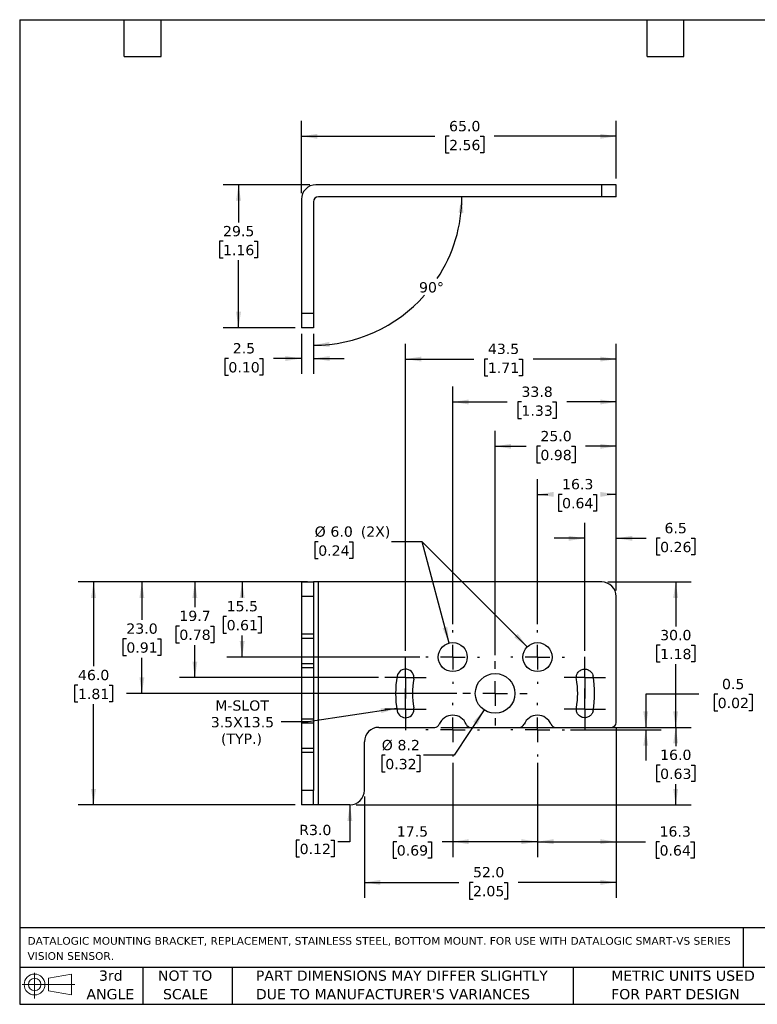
# Model space of a CAD drawing. Header units: millimetres. Extents: x 6 to 273, y 6 to 210.
# Tile 1 of 2: x 6 to 159, y 6 to 210. Entities that reach past the tile are written whole.
import ezdxf

# ---------------------------------------------------------------- set-up
doc = ezdxf.new("R2010")
doc.units = ezdxf.units.MM
doc.linetypes.add('SLD-Center', pattern=[19.05, 15.24, -1.27, 1.27, -1.27])
doc.linetypes.add('SLD-Solid', pattern=[0])
doc.layers.add('CENTER', color=40, linetype='SLD-Center')
doc.layers.add('DIMENSIONS', color=140, linetype='SLD-Solid', lineweight=25)
doc.layers.add('TEXT', color=140, linetype='SLD-Solid', lineweight=25)
doc.styles.add('SLDTEXTSTYLE0', font='VERDANA.TTF')
doc.dimstyles.new('SLDDIMSTYLE0', dxfattribs={"dimtxt": 2.158008, "dimasz": 3.302, "dimexe": 0, "dimexo": 0.0625, "dimgap": 0.539502, "dimtad": 0, "dimtih": 1, "dimtoh": 1, "dimrnd": 1e-09, "dimzin": 4, "dimdsep": 46, "dimtxsty": 'SLDTEXTSTYLE0', "dimsah": 1, "dimcen": 0.09, "dimadec": 0, "dimazin": 1, "dimtfac": 1, "dimtofl": 0, "dimtmove": 0, "dimatfit": 3, "dimfxl": 0, "dimfrac": 2, "dimtolj": 1, "dimtzin": 12, "dimarcsym": 0})
doc.dimstyles.new('SLDDIMSTYLE1', dxfattribs={"dimtxt": 2.158008, "dimasz": 3.302, "dimexe": 0, "dimexo": 0.0625, "dimgap": 0.539502, "dimtad": 0, "dimtih": 1, "dimtoh": 1, "dimrnd": 1e-09, "dimdsep": 46, "dimtxsty": 'SLDTEXTSTYLE0', "dimsah": 1, "dimcen": 0.09, "dimadec": 0, "dimazin": 2, "dimtfac": 1, "dimtmove": 0, "dimatfit": 0, "dimfxl": 0, "dimfrac": 2, "dimtolj": 1, "dimtzin": 12, "dimarcsym": 0})
doc.dimstyles.new('SLDDIMSTYLE2', dxfattribs={"dimtxt": 2.158008, "dimasz": 3.302, "dimexe": 0, "dimexo": 0.0625, "dimgap": 0.539502, "dimtad": 0, "dimtih": 1, "dimtoh": 1, "dimrnd": 1e-09, "dimzin": 4, "dimdsep": 46, "dimtxsty": 'SLDTEXTSTYLE0', "dimsah": 1, "dimcen": 0, "dimadec": 0, "dimazin": 1, "dimtfac": 1, "dimtofl": 0, "dimtmove": 0, "dimatfit": 3, "dimfxl": 0, "dimfrac": 2, "dimtolj": 1, "dimtzin": 12, "dimarcsym": 0})
doc.dimstyles.new('SLDDIMSTYLE3', dxfattribs={"dimtxt": 2.158008, "dimasz": 3.302, "dimexe": 0, "dimexo": 0.0625, "dimgap": 0.539502, "dimtad": 0, "dimtih": 1, "dimtoh": 1, "dimrnd": 1e-09, "dimzin": 4, "dimdsep": 46, "dimtxsty": 'SLDTEXTSTYLE0', "dimsah": 1, "dimcen": 0, "dimadec": 0, "dimazin": 1, "dimtfac": 1, "dimtofl": 0, "dimtmove": 0, "dimatfit": 3, "dimfxl": 0, "dimfrac": 2, "dimtolj": 1, "dimtzin": 12, "dimarcsym": 0})
doc.dimstyles.new('SLDDIMSTYLE4', dxfattribs={"dimtxt": 2.158008, "dimasz": 3.302, "dimexe": 0, "dimexo": 0.0625, "dimgap": 0.539502, "dimtad": 0, "dimtih": 1, "dimtoh": 1, "dimrnd": 1e-09, "dimzin": 12, "dimdsep": 46, "dimtxsty": 'SLDTEXTSTYLE0', "dimsah": 1, "dimcen": 0.09, "dimadec": 0, "dimazin": 3, "dimtfac": 1, "dimtofl": 0, "dimtmove": 0, "dimatfit": 3, "dimfxl": 0, "dimfrac": 2, "dimtolj": 1, "dimtzin": 12, "dimarcsym": 0})
doc.dimstyles.new('SLDDIMSTYLE5', dxfattribs={"dimtxt": 2.158008, "dimasz": 3.302, "dimexe": 0, "dimexo": 0.0625, "dimgap": 0.539502, "dimtad": 0, "dimtih": 1, "dimtoh": 1, "dimrnd": 1e-09, "dimzin": 12, "dimdsep": 46, "dimtxsty": 'SLDTEXTSTYLE0', "dimsah": 1, "dimcen": 0.09, "dimadec": 0, "dimazin": 3, "dimtfac": 1, "dimtmove": 0, "dimatfit": 0, "dimfxl": 0, "dimfrac": 2, "dimtolj": 1, "dimtzin": 12, "dimarcsym": 0})
doc.dimstyles.new('SLDDIMSTYLE6', dxfattribs={"dimtxt": 2.158008, "dimasz": 3.302, "dimexe": 0, "dimexo": 0.0625, "dimgap": 0.539502, "dimtad": 0, "dimtih": 1, "dimtoh": 1, "dimrnd": 1e-09, "dimzin": 12, "dimdsep": 46, "dimtxsty": 'SLDTEXTSTYLE0', "dimsah": 1, "dimcen": 0, "dimadec": 0, "dimazin": 3, "dimtfac": 1, "dimtofl": 0, "dimtmove": 0, "dimatfit": 3, "dimfxl": 0, "dimfrac": 2, "dimtolj": 1, "dimtzin": 12, "dimarcsym": 0})
doc.dimstyles.new('SLDDIMSTYLE7', dxfattribs={"dimtxt": 2.158008, "dimasz": 3.302, "dimexe": 0, "dimexo": 0.0625, "dimgap": 0.539502, "dimtad": 0, "dimtih": 1, "dimtoh": 1, "dimrnd": 1e-09, "dimzin": 12, "dimdsep": 46, "dimtxsty": 'SLDTEXTSTYLE0', "dimsah": 1, "dimcen": 0, "dimadec": 0, "dimazin": 3, "dimtfac": 1, "dimtofl": 0, "dimtmove": 0, "dimatfit": 3, "dimfxl": 0, "dimfrac": 2, "dimtolj": 1, "dimtzin": 12, "dimarcsym": 0})
doc.dimstyles.new('SLDDIMSTYLE9', dxfattribs={"dimtxt": 2.158008, "dimasz": 3.302, "dimexe": 0, "dimexo": 0.0625, "dimgap": 0.539502, "dimtad": 0, "dimtih": 1, "dimtoh": 1, "dimdec": 4, "dimzin": 12, "dimdsep": 46, "dimtxsty": 'SLDTEXTSTYLE0', "dimsah": 1, "dimcen": 0.09, "dimadec": 0, "dimazin": 3, "dimtfac": 1, "dimtdec": 0, "dimtofl": 0, "dimtmove": 0, "dimatfit": 3, "dimfxl": 0, "dimfrac": 2, "dimtolj": 1, "dimtzin": 12, "dimarcsym": 0})

# ---------------------------------------------------------------- blocks, each defined once
blk = doc.blocks.new('Block11')
at = {"color": 7, "linetype": 'SLD-Solid', "lineweight": 18}
for p, q in [((2.59, 5.31), (2.59, 0)), ((5.48, 4.17), (10.18, 5.03)), ((5.48, 1.6), (5.48, 4.17)), ((10.18, 5.03), (10.18, 0.73)), ((0, 2.88), (10.87, 2.88)), ((5.48, 1.6), (10.18, 0.73))]:
    blk.add_line(p, q, dxfattribs=at)
for radius in [2.15, 1.29]:
    blk.add_circle((2.59, 2.88), radius, dxfattribs=at)
blk = doc.blocks.new('Block12')
at = {"color": 7, "linetype": 'Continuous'}
blk.add_blockref('Block11', (0, 0), dxfattribs=at)
blk = doc.blocks.new('SW_NOTE_0')
at = {"layer": 'TEXT', "color": 0, "char_height": 1.5875, "attachment_point": 1, "style": 'SLDTEXTSTYLE0'}
for s, insert in [('DATALOGIC MOUNTING BRACKET, REPLACEMENT, STAINLESS STEEL, BOTTOM MOUNT. FOR USE WITH DATALOGIC SMART-VS SERIES ', (0, 2.02)), ('VISION SENSOR.', (0, -1.1))]:
    blk.add_mtext(s, dxfattribs=dict(at, insert=insert))
blk = doc.blocks.new('SW_NOTE_0_3')
at = {"layer": 'TEXT', "color": 0, "char_height": 2.1167, "attachment_point": 1, "style": 'SLDTEXTSTYLE0'}
for s, insert in [('PART DIMENSIONS MAY DIFFER SLIGHTLY ', (0, 2.69)), ("DUE TO MANUFACTURER'S VARIANCES", (0, -1.13))]:
    blk.add_mtext(s, dxfattribs=dict(at, insert=insert))
blk = doc.blocks.new('SW_NOTE_0_4')
at = {"layer": 'TEXT', "color": 0, "char_height": 2.117, "attachment_point": 2, "style": 'SLDTEXTSTYLE0'}
for s, insert in [('NOT TO', (5.26, 2.69)), ('SCALE', (5.35, -1.13))]:
    blk.add_mtext(s, dxfattribs=dict(at, insert=insert))
blk = doc.blocks.new('SW_NOTE_0_5')
at = {"layer": 'TEXT', "color": 0, "char_height": 2.117, "attachment_point": 2, "style": 'SLDTEXTSTYLE0'}
for s, insert in [('3rd', (2.32, 2.69)), ('ANGLE', (2.22, -1.13))]:
    blk.add_mtext(s, dxfattribs=dict(at, insert=insert))
blk = doc.blocks.new('SW_NOTE_0_6')
at = {"layer": 'TEXT', "color": 0, "char_height": 2.1167, "attachment_point": 1, "style": 'SLDTEXTSTYLE0'}
for s, insert in [('METRIC UNITS USED ', (0, 2.69)), ('FOR PART DESIGN', (0, -1.13))]:
    blk.add_mtext(s, dxfattribs=dict(at, insert=insert))
blk = doc.blocks.new('_D')
at = {"layer": 'DIMENSIONS'}
for p, q in [((63.26, 93.51), (18.42, 93.51)), ((21.6, 93.51), (21.6, 76.11)), ((18.39, 72.2), (17.67, 72.2)), ((17.67, 72.2), (17.67, 68.77)), ((24.81, 72.2), (25.53, 72.2)), ((25.53, 72.2), (25.53, 68.77)), ((17.67, 68.77), (18.39, 68.77)), ((21.6, 47.51), (21.6, 68.29)), ((25.53, 68.77), (24.81, 68.77)), ((63.26, 47.51), (18.42, 47.51))]:
    blk.add_line(p, q, dxfattribs=at)
for points in [[(21.6, 93.51), (21.09, 90.21), (22.11, 90.21)], [(21.6, 47.51), (22.11, 50.81), (21.09, 50.81)]]:
    blk.add_solid(points, dxfattribs=at)
at = {"layer": 'DIMENSIONS', "char_height": 2.117, "attachment_point": 1, "style": 'SLDTEXTSTYLE0'}
for s, insert in [('46.0', (18.39, 75.37)), ('1.81', (18.39, 71.46))]:
    blk.add_mtext(s, dxfattribs=dict(at, insert=insert))
blk = doc.blocks.new('_D_1')
at = {"layer": 'DIMENSIONS'}
for p, q in [((93.34, 63.51), (144.99, 63.51)), ((141.81, 63.51), (141.81, 59.64)), ((138.6, 55.73), (137.88, 55.73)), ((137.88, 55.73), (137.88, 52.3)), ((145.02, 55.73), (145.74, 55.73)), ((145.74, 55.73), (145.74, 52.3)), ((137.88, 52.3), (138.6, 52.3)), ((141.81, 47.51), (141.81, 51.81)), ((145.74, 52.3), (145.02, 52.3)), ((75.8, 47.51), (144.99, 47.51))]:
    blk.add_line(p, q, dxfattribs=at)
for points in [[(141.81, 63.51), (141.3, 60.21), (142.32, 60.21)], [(141.81, 47.51), (142.32, 50.81), (141.3, 50.81)]]:
    blk.add_solid(points, dxfattribs=at)
at = {"layer": 'DIMENSIONS', "char_height": 2.117, "attachment_point": 1, "style": 'SLDTEXTSTYLE0'}
for s, insert in [('16.0', (138.6, 58.9)), ('0.63', (138.6, 54.98))]:
    blk.add_mtext(s, dxfattribs=dict(at, insert=insert))
blk = doc.blocks.new('_D_2')
at = {"layer": 'DIMENSIONS'}
for p, q in [((146.59, 70.34), (135.63, 70.34)), ((135.63, 70.34), (135.63, 63.51)), ((150.48, 70.34), (149.75, 70.34)), ((149.75, 70.34), (149.75, 66.91)), ((156.89, 70.34), (157.61, 70.34)), ((157.61, 70.34), (157.61, 66.91)), ((149.75, 66.91), (150.48, 66.91)), ((157.61, 66.91), (156.89, 66.91)), ((118.25, 63.51), (138.81, 63.51)), ((120.09, 63.01), (138.81, 63.01)), ((135.63, 63.01), (135.63, 56.66))]:
    blk.add_line(p, q, dxfattribs=at)
for points in [[(135.63, 63.51), (136.14, 66.81), (135.12, 66.81)], [(135.63, 63.01), (135.12, 59.71), (136.14, 59.71)]]:
    blk.add_solid(points, dxfattribs=at)
at = {"layer": 'DIMENSIONS', "char_height": 2.117, "attachment_point": 1, "style": 'SLDTEXTSTYLE0'}
for s, insert in [('0.5', (151.37, 73.51)), ('0.02', (150.48, 69.6))]:
    blk.add_mtext(s, dxfattribs=dict(at, insert=insert))
blk = doc.blocks.new('_D_3')
at = {"layer": 'DIMENSIONS'}
for p, q in [((127.8, 93.51), (144.99, 93.51)), ((141.81, 93.51), (141.81, 84.35)), ((138.6, 80.44), (137.88, 80.44)), ((137.88, 80.44), (137.88, 77.01)), ((145.02, 80.44), (145.74, 80.44)), ((145.74, 80.44), (145.74, 77.01)), ((137.88, 77.01), (138.6, 77.01)), ((141.81, 63.51), (141.81, 76.52)), ((145.74, 77.01), (145.02, 77.01)), ((129.8, 63.51), (144.99, 63.51))]:
    blk.add_line(p, q, dxfattribs=at)
for points in [[(141.81, 93.51), (141.3, 90.21), (142.32, 90.21)], [(141.81, 63.51), (142.32, 66.81), (141.3, 66.81)]]:
    blk.add_solid(points, dxfattribs=at)
at = {"layer": 'DIMENSIONS', "char_height": 2.117, "attachment_point": 1, "style": 'SLDTEXTSTYLE0'}
for s, insert in [('30.0', (138.6, 83.61)), ('1.18', (138.6, 79.7))]:
    blk.add_mtext(s, dxfattribs=dict(at, insert=insert))
blk = doc.blocks.new('_D_4')
at = {"layer": 'DIMENSIONS'}
for p, q in [((68, 101.79), (67.27, 101.79)), ((67.27, 101.79), (67.27, 98.36)), ((74.41, 101.79), (75.13, 101.79)), ((75.13, 101.79), (75.13, 98.36)), ((89.49, 101.79), (83.14, 101.79)), ((95.01, 80.91), (89.49, 101.79)), ((67.27, 98.36), (68, 98.36)), ((75.13, 98.36), (74.41, 98.36))]:
    blk.add_line(p, q, dxfattribs=at)
blk.add_solid([(95.01, 80.91), (94.66, 84.23), (93.68, 83.97)], dxfattribs=at)
at = {"layer": 'DIMENSIONS', "char_height": 2.117, "attachment_point": 1, "style": 'SLDTEXTSTYLE0'}
for s, insert in [('%%c', (67.26, 104.97)), ('6.0', (70.52, 104.97)), (' (2X)', (75.86, 104.97)), ('0.24', (68, 101.05))]:
    blk.add_mtext(s, dxfattribs=dict(at, insert=insert))
blk = doc.blocks.new('_D_5')
at = {"layer": 'DIMENSIONS'}
for p, q in [((68, 101.79), (67.27, 101.79)), ((67.27, 101.79), (67.27, 98.36)), ((74.41, 101.79), (75.13, 101.79)), ((75.13, 101.79), (75.13, 98.36)), ((89.49, 101.79), (83.14, 101.79)), ((111.16, 80.13), (89.49, 101.79)), ((67.27, 98.36), (68, 98.36)), ((75.13, 98.36), (74.41, 98.36))]:
    blk.add_line(p, q, dxfattribs=at)
blk.add_solid([(111.16, 80.13), (109.18, 82.82), (108.46, 82.1)], dxfattribs=at)
at = {"layer": 'DIMENSIONS', "char_height": 2.117, "attachment_point": 1, "style": 'SLDTEXTSTYLE0'}
for s, insert in [('%%c', (67.26, 104.97)), ('6.0', (70.52, 104.97)), (' (2X)', (75.86, 104.97)), ('0.24', (68, 101.05))]:
    blk.add_mtext(s, dxfattribs=dict(at, insert=insert))
blk = doc.blocks.new('_D_6')
at = {"layer": 'DIMENSIONS'}
for p, q in [((74.53, 47.51), (74.53, 39.91)), ((64.16, 40.22), (63.44, 40.22)), ((63.44, 40.22), (63.44, 36.79)), ((70.58, 40.22), (71.3, 40.22)), ((71.3, 40.22), (71.3, 36.79)), ((74.53, 39.91), (72.02, 39.91)), ((63.44, 36.79), (64.16, 36.79)), ((71.3, 36.79), (70.58, 36.79))]:
    blk.add_line(p, q, dxfattribs=at)
blk.add_solid([(74.53, 47.51), (74.02, 44.21), (75.03, 44.21)], dxfattribs=at)
at = {"layer": 'DIMENSIONS', "char_height": 2.117, "attachment_point": 1, "style": 'SLDTEXTSTYLE0'}
for s, insert in [('R3.0', (64.08, 43.39)), ('0.12', (64.16, 39.48))]:
    blk.add_mtext(s, dxfattribs=dict(at, insert=insert))
blk = doc.blocks.new('_D_7')
at = {"layer": 'DIMENSIONS'}
for p, q in [((95.78, 84.82), (95.78, 133.84)), ((129.53, 91.78), (129.53, 133.84)), ((95.78, 130.66), (107.03, 130.66)), ((109.96, 130.66), (109.23, 130.66)), ((109.23, 130.66), (109.23, 127.23)), ((116.37, 130.66), (117.1, 130.66)), ((117.1, 130.66), (117.1, 127.23)), ((129.53, 130.66), (119.3, 130.66)), ((109.23, 127.23), (109.96, 127.23)), ((117.1, 127.23), (116.37, 127.23))]:
    blk.add_line(p, q, dxfattribs=at)
for points in [[(95.78, 130.66), (99.08, 130.15), (99.08, 131.17)], [(129.53, 130.66), (126.22, 131.17), (126.22, 130.15)]]:
    blk.add_solid(points, dxfattribs=at)
at = {"layer": 'DIMENSIONS', "char_height": 2.117, "attachment_point": 1, "style": 'SLDTEXTSTYLE0'}
for s, insert in [('33.8', (109.96, 133.83)), ('1.33', (109.96, 129.92))]:
    blk.add_mtext(s, dxfattribs=dict(at, insert=insert))
blk = doc.blocks.new('_D_8')
at = {"layer": 'DIMENSIONS'}
for p, q in [((113.28, 84.82), (113.28, 114.76)), ((129.53, 91.78), (129.53, 114.76)), ((113.28, 111.58), (115.42, 111.58)), ((118.35, 111.58), (117.62, 111.58)), ((117.62, 111.58), (117.62, 108.15)), ((124.76, 111.58), (125.49, 111.58)), ((125.49, 111.58), (125.49, 108.15)), ((129.53, 111.58), (127.68, 111.58)), ((117.62, 108.15), (118.35, 108.15)), ((125.49, 108.15), (124.76, 108.15))]:
    blk.add_line(p, q, dxfattribs=at)
for points in [[(113.28, 111.58), (116.58, 111.08), (116.58, 112.09)], [(129.53, 111.58), (126.22, 112.09), (126.22, 111.08)]]:
    blk.add_solid(points, dxfattribs=at)
at = {"layer": 'DIMENSIONS', "char_height": 2.117, "attachment_point": 1, "style": 'SLDTEXTSTYLE0'}
for s, insert in [('16.3', (118.35, 114.76)), ('0.64', (118.35, 110.84))]:
    blk.add_mtext(s, dxfattribs=dict(at, insert=insert))
blk = doc.blocks.new('_D_9')
at = {"layer": 'DIMENSIONS'}
for p, q in [((123.04, 79.33), (123.04, 105.69)), ((129.53, 91.78), (129.53, 105.69)), ((123.04, 102.52), (116.69, 102.52)), ((129.53, 102.52), (135.68, 102.52)), ((138.6, 102.52), (137.88, 102.52)), ((137.88, 102.52), (137.88, 99.09)), ((145.02, 102.52), (145.74, 102.52)), ((145.74, 102.52), (145.74, 99.09)), ((137.88, 99.09), (138.6, 99.09)), ((145.74, 99.09), (145.02, 99.09))]:
    blk.add_line(p, q, dxfattribs=at)
for points in [[(123.04, 102.52), (119.74, 103.03), (119.74, 102.01)], [(129.53, 102.52), (132.83, 102.01), (132.83, 103.03)]]:
    blk.add_solid(points, dxfattribs=at)
at = {"layer": 'DIMENSIONS', "char_height": 2.117, "attachment_point": 1, "style": 'SLDTEXTSTYLE0'}
for s, insert in [('6.5', (139.5, 105.69)), ('0.26', (138.6, 101.78))]:
    blk.add_mtext(s, dxfattribs=dict(at, insert=insert))
blk = doc.blocks.new('_D_10')
at = {"layer": 'DIMENSIONS'}
for p, q in [((104.53, 78.42), (104.53, 124.68)), ((129.53, 91.78), (129.53, 124.68)), ((104.53, 121.51), (110.96, 121.51)), ((113.88, 121.51), (113.16, 121.51)), ((113.16, 121.51), (113.16, 118.08)), ((120.3, 121.51), (121.02, 121.51)), ((121.02, 121.51), (121.02, 118.08)), ((129.53, 121.51), (123.22, 121.51)), ((113.16, 118.08), (113.88, 118.08)), ((121.02, 118.08), (120.3, 118.08))]:
    blk.add_line(p, q, dxfattribs=at)
for points in [[(104.53, 121.51), (107.83, 121), (107.83, 122.02)], [(129.53, 121.51), (126.22, 122.02), (126.22, 121)]]:
    blk.add_solid(points, dxfattribs=at)
at = {"layer": 'DIMENSIONS', "char_height": 2.117, "attachment_point": 1, "style": 'SLDTEXTSTYLE0'}
for s, insert in [('25.0', (113.88, 124.68)), ('0.98', (113.88, 120.77))]:
    blk.add_mtext(s, dxfattribs=dict(at, insert=insert))
blk = doc.blocks.new('_D_11')
at = {"layer": 'DIMENSIONS'}
for p, q in [((95.78, 56.2), (95.78, 36.74)), ((113.28, 56.2), (113.28, 36.74)), ((84.22, 39.91), (83.5, 39.91)), ((83.5, 39.91), (83.5, 36.48)), ((90.63, 39.91), (91.36, 39.91)), ((91.36, 39.91), (91.36, 36.48)), ((95.78, 39.91), (93.56, 39.91)), ((113.28, 39.91), (95.78, 39.91)), ((83.5, 36.48), (84.22, 36.48)), ((91.36, 36.48), (90.63, 36.48))]:
    blk.add_line(p, q, dxfattribs=at)
for points in [[(95.78, 39.91), (99.08, 39.41), (99.08, 40.42)], [(113.28, 39.91), (109.97, 40.42), (109.97, 39.41)]]:
    blk.add_solid(points, dxfattribs=at)
at = {"layer": 'DIMENSIONS', "char_height": 2.117, "attachment_point": 1, "style": 'SLDTEXTSTYLE0'}
for s, insert in [('17.5', (84.22, 43.08)), ('0.69', (84.22, 39.17))]:
    blk.add_mtext(s, dxfattribs=dict(at, insert=insert))
blk = doc.blocks.new('_D_12')
at = {"layer": 'DIMENSIONS'}
for p, q in [((129.53, 63.24), (129.53, 36.74)), ((113.28, 56.2), (113.28, 36.74)), ((113.28, 39.91), (129.53, 39.91)), ((129.53, 39.91), (135.56, 39.91)), ((138.48, 39.91), (137.76, 39.91)), ((137.76, 39.91), (137.76, 36.48)), ((144.9, 39.91), (145.62, 39.91)), ((145.62, 39.91), (145.62, 36.48)), ((137.76, 36.48), (138.48, 36.48)), ((145.62, 36.48), (144.9, 36.48))]:
    blk.add_line(p, q, dxfattribs=at)
for points in [[(113.28, 39.91), (116.58, 39.41), (116.58, 40.42)], [(129.53, 39.91), (126.22, 40.42), (126.22, 39.41)]]:
    blk.add_solid(points, dxfattribs=at)
at = {"layer": 'DIMENSIONS', "char_height": 2.117, "attachment_point": 1, "style": 'SLDTEXTSTYLE0'}
for s, insert in [('16.3', (138.48, 43.08)), ('0.64', (138.48, 39.17))]:
    blk.add_mtext(s, dxfattribs=dict(at, insert=insert))
blk = doc.blocks.new('_D_13')
at = {"layer": 'DIMENSIONS'}
for p, q in [((129.53, 63.24), (129.53, 28.33)), ((77.53, 49.24), (77.53, 28.33)), ((77.53, 31.51), (97.04, 31.51)), ((99.96, 31.51), (99.24, 31.51)), ((99.24, 31.51), (99.24, 28.08)), ((106.38, 31.51), (107.1, 31.51)), ((107.1, 31.51), (107.1, 28.08)), ((129.53, 31.51), (109.3, 31.51)), ((99.24, 28.08), (99.96, 28.08)), ((107.1, 28.08), (106.38, 28.08))]:
    blk.add_line(p, q, dxfattribs=at)
for points in [[(77.53, 31.51), (80.83, 31), (80.83, 32.02)], [(129.53, 31.51), (126.22, 32.02), (126.22, 31)]]:
    blk.add_solid(points, dxfattribs=at)
at = {"layer": 'DIMENSIONS', "char_height": 2.117, "attachment_point": 1, "style": 'SLDTEXTSTYLE0'}
for s, insert in [('52.0', (99.96, 34.68)), ('2.05', (99.96, 30.77))]:
    blk.add_mtext(s, dxfattribs=dict(at, insert=insert))
blk = doc.blocks.new('_D_14')
at = {"layer": 'DIMENSIONS'}
for p, q in [((86.01, 79.33), (86.01, 142.68)), ((129.53, 91.78), (129.53, 142.68)), ((86.01, 139.51), (100.11, 139.51)), ((103.03, 139.51), (102.31, 139.51)), ((102.31, 139.51), (102.31, 136.08)), ((109.44, 139.51), (110.17, 139.51)), ((110.17, 139.51), (110.17, 136.08)), ((129.53, 139.51), (112.37, 139.51)), ((102.31, 136.08), (103.03, 136.08)), ((110.17, 136.08), (109.44, 136.08))]:
    blk.add_line(p, q, dxfattribs=at)
for points in [[(86.01, 139.51), (89.31, 139), (89.31, 140.02)], [(129.53, 139.51), (126.22, 140.02), (126.22, 139)]]:
    blk.add_solid(points, dxfattribs=at)
at = {"layer": 'DIMENSIONS', "char_height": 2.117, "attachment_point": 1, "style": 'SLDTEXTSTYLE0'}
for s, insert in [('43.5', (103.03, 142.68)), ('1.71', (103.03, 138.77))]:
    blk.add_mtext(s, dxfattribs=dict(at, insert=insert))
blk = doc.blocks.new('_D_15')
at = {"layer": 'DIMENSIONS'}
for p, q in [((65.76, 93.51), (49.12, 93.51)), ((52.29, 93.51), (52.29, 90.31)), ((49.09, 86.4), (48.36, 86.4)), ((48.36, 86.4), (48.36, 82.97)), ((55.5, 86.4), (56.22, 86.4)), ((56.22, 86.4), (56.22, 82.97)), ((48.36, 82.97), (49.09, 82.97)), ((52.29, 78.01), (52.29, 82.49)), ((56.22, 82.97), (55.5, 82.97)), ((88.97, 78.01), (49.12, 78.01))]:
    blk.add_line(p, q, dxfattribs=at)
for points in [[(52.29, 93.51), (51.78, 90.21), (52.8, 90.21)], [(52.29, 78.01), (52.8, 81.31), (51.78, 81.31)]]:
    blk.add_solid(points, dxfattribs=at)
at = {"layer": 'DIMENSIONS', "char_height": 2.117, "attachment_point": 1, "style": 'SLDTEXTSTYLE0'}
for s, insert in [('15.5', (49.09, 89.57)), ('0.61', (49.09, 85.66))]:
    blk.add_mtext(s, dxfattribs=dict(at, insert=insert))
blk = doc.blocks.new('_D_16')
at = {"layer": 'DIMENSIONS'}
for p, q in [((65.76, 93.51), (39.35, 93.51)), ((42.53, 93.51), (42.53, 88.32)), ((39.32, 84.41), (38.6, 84.41)), ((38.6, 84.41), (38.6, 80.98)), ((45.73, 84.41), (46.46, 84.41)), ((46.46, 84.41), (46.46, 80.98)), ((38.6, 80.98), (39.32, 80.98)), ((42.53, 73.77), (42.53, 80.5)), ((46.46, 80.98), (45.73, 80.98)), ((80.45, 73.77), (39.35, 73.77))]:
    blk.add_line(p, q, dxfattribs=at)
for points in [[(42.53, 93.51), (42.02, 90.21), (43.03, 90.21)], [(42.53, 73.77), (43.03, 77.07), (42.02, 77.07)]]:
    blk.add_solid(points, dxfattribs=at)
at = {"layer": 'DIMENSIONS', "char_height": 2.117, "attachment_point": 1, "style": 'SLDTEXTSTYLE0'}
for s, insert in [('19.7', (39.32, 87.58)), ('0.78', (39.32, 83.67))]:
    blk.add_mtext(s, dxfattribs=dict(at, insert=insert))
blk = doc.blocks.new('_D_17')
at = {"layer": 'DIMENSIONS'}
for p, q in [((65.76, 93.51), (28.41, 93.51)), ((31.59, 93.51), (31.59, 85.69)), ((28.38, 81.78), (27.65, 81.78)), ((27.65, 81.78), (27.65, 78.35)), ((34.79, 81.78), (35.52, 81.78)), ((35.52, 81.78), (35.52, 78.35)), ((27.65, 78.35), (28.38, 78.35)), ((31.59, 70.51), (31.59, 77.87)), ((35.52, 78.35), (34.79, 78.35)), ((96.62, 70.51), (28.41, 70.51))]:
    blk.add_line(p, q, dxfattribs=at)
for points in [[(31.59, 93.51), (31.08, 90.21), (32.09, 90.21)], [(31.59, 70.51), (32.09, 73.81), (31.08, 73.81)]]:
    blk.add_solid(points, dxfattribs=at)
at = {"layer": 'DIMENSIONS', "char_height": 2.117, "attachment_point": 1, "style": 'SLDTEXTSTYLE0'}
for s, insert in [('23.0', (28.38, 84.95)), ('0.91', (28.38, 81.04))]:
    blk.add_mtext(s, dxfattribs=dict(at, insert=insert))
blk = doc.blocks.new('_D_18')
at = {"layer": 'DIMENSIONS'}
for p, q in [((102.26, 67.09), (96.06, 57.74)), ((81.85, 57.74), (81.12, 57.74)), ((81.12, 57.74), (81.12, 54.31)), ((88.26, 57.74), (88.98, 57.74)), ((88.98, 57.74), (88.98, 54.31)), ((96.06, 57.74), (89.71, 57.74)), ((81.12, 54.31), (81.85, 54.31)), ((88.98, 54.31), (88.26, 54.31))]:
    blk.add_line(p, q, dxfattribs=at)
blk.add_solid([(102.26, 67.09), (100.01, 64.62), (100.86, 64.06)], dxfattribs=at)
at = {"layer": 'DIMENSIONS', "char_height": 2.117, "attachment_point": 1, "style": 'SLDTEXTSTYLE0'}
for s, insert in [('%%c', (81.11, 60.91)), ('8.2', (84.37, 60.91)), ('0.32', (81.85, 56.99))]:
    blk.add_mtext(s, dxfattribs=dict(at, insert=insert))
blk = doc.blocks.new('_D_19')
at = {"layer": 'DIMENSIONS'}
for p, q in [((84.21, 67.43), (65.92, 64.66)), ((65.92, 64.66), (60.36, 64.66))]:
    blk.add_line(p, q, dxfattribs=at)
blk.add_solid([(84.21, 67.43), (80.87, 67.44), (81.02, 66.44)], dxfattribs=at)
at = {"layer": 'DIMENSIONS', "char_height": 2.117, "attachment_point": 1, "style": 'SLDTEXTSTYLE0'}
for s, insert in [('M-SLOT', (46.73, 69.07)), ('3.5X13.5', (45.81, 65.64)), ('(TYP.)', (47.91, 62.21))]:
    blk.add_mtext(s, dxfattribs=dict(at, insert=insert))
blk = doc.blocks.new('SW_CENTERMARKSYMBOL_0')
at = {"layer": 'CENTER', "color": 0}
for p, q in [((0, 2.54), (0, 4.29)), ((0, 0), (0, 2.54)), ((-2.54, 0), (-4.29, 0)), ((0, 0), (-2.54, 0)), ((0, 0), (0, -2.54)), ((0, 0), (2.54, 0)), ((2.54, 0), (4.29, 0)), ((0, -2.54), (0, -4.29))]:
    blk.add_line(p, q, dxfattribs=at)
blk = doc.blocks.new('SW_CENTERMARKSYMBOL_1')
at = {"layer": 'CENTER', "color": 0}
for p, q in [((0, 2.54), (0, 4.29)), ((0, 0), (0, 2.54)), ((-2.54, 0), (-4.29, 0)), ((0, 0), (-2.54, 0)), ((0, 0), (0, -2.54)), ((0, 0), (2.54, 0)), ((2.54, 0), (4.29, 0)), ((0, -2.54), (0, -4.29))]:
    blk.add_line(p, q, dxfattribs=at)
blk = doc.blocks.new('SW_CENTERMARKSYMBOL_2')
at = {"layer": 'CENTER', "color": 0}
for p, q in [((0, 5.08), (0, 5.54)), ((0, 0), (0, 2.54)), ((-5.08, 0), (-5.54, 0)), ((0, 0), (-2.54, 0)), ((0, 0), (0, -2.54)), ((0, 0), (2.54, 0)), ((5.08, 0), (5.54, 0)), ((0, -5.08), (0, -5.54))]:
    blk.add_line(p, q, dxfattribs=at)
blk = doc.blocks.new('SW_CENTERMARKSYMBOL_3')
at = {"layer": 'CENTER', "color": 0}
for p, q in [((0, 5.08), (0, 6.64)), ((0, 0), (0, 2.54)), ((-5.08, 0), (-6.64, 0)), ((0, 0), (-2.54, 0)), ((0, 0), (0, -2.54)), ((0, 0), (2.54, 0)), ((5.08, 0), (6.64, 0)), ((0, -5.08), (0, -6.64))]:
    blk.add_line(p, q, dxfattribs=at)
blk = doc.blocks.new('SW_CENTERMARKSYMBOL_4')
at = {"layer": 'CENTER', "color": 0}
for p, q in [((0, 5.08), (0, 5.54)), ((0, 0), (0, 2.54)), ((-5.08, 0), (-5.54, 0)), ((0, 0), (-2.54, 0)), ((0, 0), (0, -2.54)), ((0, 0), (2.54, 0)), ((5.08, 0), (5.54, 0)), ((0, -5.08), (0, -5.54))]:
    blk.add_line(p, q, dxfattribs=at)
blk = doc.blocks.new('SW_CENTERMARKSYMBOL_5')
at = {"layer": 'CENTER', "color": 0}
for p, q in [((0, 2.54), (0, 4.29)), ((0, 0), (0, 2.54)), ((-2.54, 0), (-4.29, 0)), ((0, 0), (-2.54, 0)), ((0, 0), (0, -2.54)), ((0, 0), (2.54, 0)), ((2.54, 0), (4.29, 0)), ((0, -2.54), (0, -4.29))]:
    blk.add_line(p, q, dxfattribs=at)
blk = doc.blocks.new('SW_CENTERMARKSYMBOL_6')
at = {"layer": 'CENTER', "color": 0}
for p, q in [((0, 2.54), (0, 4.29)), ((0, 0), (0, 2.54)), ((-2.54, 0), (-4.29, 0)), ((0, 0), (-2.54, 0)), ((0, 0), (0, -2.54)), ((0, 0), (2.54, 0)), ((2.54, 0), (4.29, 0)), ((0, -2.54), (0, -4.29))]:
    blk.add_line(p, q, dxfattribs=at)
blk = doc.blocks.new('SW_CENTERMARKSYMBOL_7')
at = {"layer": 'CENTER', "color": 0}
for p, q in [((0, 5.08), (0, 5.54)), ((0, 0), (0, 2.54)), ((-5.08, 0), (-5.54, 0)), ((0, 0), (-2.54, 0)), ((0, 0), (0, -2.54)), ((0, 0), (2.54, 0)), ((5.08, 0), (5.54, 0)), ((0, -5.08), (0, -5.54))]:
    blk.add_line(p, q, dxfattribs=at)
blk = doc.blocks.new('SW_CENTERMARKSYMBOL_8')
at = {"layer": 'CENTER', "color": 0}
for p, q in [((0, 5.08), (0, 5.54)), ((0, 0), (0, 2.54)), ((-5.08, 0), (-5.54, 0)), ((0, 0), (-2.54, 0)), ((0, 0), (0, -2.54)), ((0, 0), (2.54, 0)), ((5.08, 0), (5.54, 0)), ((0, -5.08), (0, -5.54))]:
    blk.add_line(p, q, dxfattribs=at)
blk = doc.blocks.new('_D_33')
at = {"layer": 'DIMENSIONS'}
for p, q in [((64.53, 144.71), (64.53, 136.45)), ((67.03, 144.71), (67.03, 136.45)), ((49.45, 139.63), (48.72, 139.63)), ((48.72, 139.63), (48.72, 136.2)), ((55.86, 139.63), (56.59, 139.63)), ((56.59, 139.63), (56.59, 136.2)), ((64.53, 139.63), (58.78, 139.63)), ((67.03, 139.63), (73.38, 139.63)), ((48.72, 136.2), (49.45, 136.2)), ((56.59, 136.2), (55.86, 136.2))]:
    blk.add_line(p, q, dxfattribs=at)
for points in [[(64.53, 139.63), (61.22, 140.13), (61.22, 139.12)], [(67.03, 139.63), (70.33, 139.12), (70.33, 140.13)]]:
    blk.add_solid(points, dxfattribs=at)
at = {"layer": 'DIMENSIONS', "char_height": 2.117, "attachment_point": 1, "style": 'SLDTEXTSTYLE0'}
for s, insert in [('2.5', (50.35, 142.8)), ('0.10', (49.45, 138.88))]:
    blk.add_mtext(s, dxfattribs=dict(at, insert=insert))
blk = doc.blocks.new('_D_34')
at = {"layer": 'DIMENSIONS'}
for p, q in [((66.26, 175.48), (48.37, 175.48)), ((51.54, 175.48), (51.54, 167.72)), ((48.34, 163.81), (47.61, 163.81)), ((47.61, 163.81), (47.61, 160.38)), ((54.75, 163.81), (55.47, 163.81)), ((55.47, 163.81), (55.47, 160.38)), ((47.61, 160.38), (48.34, 160.38)), ((51.54, 145.98), (51.54, 159.9)), ((55.47, 160.38), (54.75, 160.38)), ((63.26, 145.98), (48.37, 145.98))]:
    blk.add_line(p, q, dxfattribs=at)
for points in [[(51.54, 175.48), (51.03, 172.18), (52.05, 172.18)], [(51.54, 145.98), (52.05, 149.29), (51.03, 149.29)]]:
    blk.add_solid(points, dxfattribs=at)
at = {"layer": 'DIMENSIONS', "char_height": 2.117, "attachment_point": 1, "style": 'SLDTEXTSTYLE0'}
for s, insert in [('29.5', (48.34, 166.98)), ('1.16', (48.34, 163.07))]:
    blk.add_mtext(s, dxfattribs=dict(at, insert=insert))
blk = doc.blocks.new('_D_35')
at = {"layer": 'DIMENSIONS'}
for p, q in [((64.53, 173.75), (64.53, 188.66)), ((129.53, 176.75), (129.53, 188.66)), ((64.53, 185.48), (92.1, 185.48)), ((95.02, 185.48), (94.3, 185.48)), ((94.3, 185.48), (94.3, 182.05)), ((101.43, 185.48), (102.16, 185.48)), ((102.16, 185.48), (102.16, 182.05)), ((129.53, 185.48), (104.36, 185.48)), ((94.3, 182.05), (95.02, 182.05)), ((102.16, 182.05), (101.43, 182.05))]:
    blk.add_line(p, q, dxfattribs=at)
for points in [[(64.53, 185.48), (67.83, 184.98), (67.83, 185.99)], [(129.53, 185.48), (126.22, 185.99), (126.22, 184.98)]]:
    blk.add_solid(points, dxfattribs=at)
at = {"layer": 'DIMENSIONS', "char_height": 2.117, "attachment_point": 1, "style": 'SLDTEXTSTYLE0'}
for s, insert in [('65.0', (95.02, 188.65)), ('2.56', (95.02, 184.74))]:
    blk.add_mtext(s, dxfattribs=dict(at, insert=insert))
blk = doc.blocks.new('_D_36')
at = {"layer": 'DIMENSIONS'}
blk.add_line((67.03, 144.71), (67.03, 139.19), dxfattribs=at)
for start, end in [(326.5867, 0), (270, 318.4953)]:
    blk.add_arc((67.03, 172.98), 30.62, start, end, dxfattribs=at)
for points in [[(97.65, 172.98), (96.96, 169.71), (97.98, 169.66)], [(67.03, 142.36), (70.35, 142.03), (70.3, 143.05)]]:
    blk.add_solid(points, dxfattribs=at)
at = {"layer": 'DIMENSIONS', "insert": (88.81, 155.38), "char_height": 2.117, "attachment_point": 1, "style": 'SLDTEXTSTYLE0'}
blk.add_mtext('90°', dxfattribs=at)

msp = doc.modelspace()

# ---------------------------------------------------------------- linework, layer by layer
for p, q in [((126.52642, 175.4834), (67.52642, 175.4834)), ((126.52642, 172.9834), (126.52642, 175.4834)), ((129.52642, 175.4834), (126.52642, 175.4834)), ((129.52642, 172.9834), (129.52642, 175.4834)), ((126.52642, 172.9834), (68.02642, 172.9834)), ((129.52642, 172.9834), (126.52642, 172.9834)), ((64.52642, 172.4834), (64.52642, 148.9834)), ((67.02642, 171.9834), (67.02642, 148.9834)), ((64.52642, 148.9834), (67.02642, 148.9834)), ((64.52642, 148.9834), (64.52642, 145.9834)), ((67.02642, 148.9834), (67.02642, 145.9834)), ((67.02642, 145.9834), (64.52642, 145.9834)), ((64.52642, 93.50759), (67.02642, 93.50759)), ((64.52642, 93.50759), (64.52642, 90.50759)), ((67.02642, 93.50759), (67.02642, 90.50759)), ((68.02642, 93.50759), (67.02642, 93.50759)), ((68.02642, 47.50759), (68.02642, 93.50759)), ((126.52642, 93.50759), (68.02642, 93.50759)), ((67.02642, 90.50759), (64.52642, 90.50759)), ((64.52642, 90.50759), (64.52642, 82.7217)), ((67.02642, 90.50759), (67.02642, 82.7217)), ((129.52642, 64.50759), (129.52642, 90.50759)), ((67.02642, 82.7217), (64.52642, 82.7217)), ((64.52642, 82.7217), (64.52642, 81.85567)), ((67.02642, 81.85567), (64.52642, 81.85567)), ((64.52642, 81.85567), (64.52642, 76.65952)), ((67.02642, 82.7217), (67.02642, 81.85567)), ((67.02642, 81.85567), (67.02642, 76.65952)), ((64.52642, 76.65952), (67.02642, 76.65952)), ((64.52642, 76.65952), (64.52642, 75.79349)), ((67.02642, 75.79349), (64.52642, 75.79349)), ((64.52642, 75.79349), (64.52642, 65.2217)), ((67.02642, 76.65952), (67.02642, 75.79349)), ((67.02642, 75.79349), (67.02642, 65.2217)), ((67.02642, 65.2217), (64.52642, 65.2217)), ((64.52642, 65.2217), (64.52642, 64.35567)), ((67.02642, 65.2217), (67.02642, 64.35567)), ((67.02642, 64.35567), (64.52642, 64.35567)), ((64.52642, 64.35567), (64.52642, 59.15952)), ((67.02642, 64.35567), (67.02642, 59.15952)), ((80.52642, 63.50759), (92.06832, 63.50759)), ((99.48452, 63.50759), (109.56832, 63.50759)), ((116.98452, 63.50759), (128.52642, 63.50759)), ((67.02642, 59.15952), (64.52642, 59.15952)), ((64.52642, 59.15952), (64.52642, 58.29349)), ((67.02642, 59.15952), (67.02642, 58.29349)), ((77.52642, 50.50759), (77.52642, 60.50759)), ((67.02642, 58.29349), (64.52642, 58.29349)), ((64.52642, 58.29349), (64.52642, 50.50759)), ((67.02642, 58.29349), (67.02642, 50.50759)), ((67.02642, 50.50759), (64.52642, 50.50759)), ((64.52642, 50.50759), (64.52642, 47.50759)), ((67.02642, 47.50759), (67.02642, 50.50759)), ((67.02642, 47.50759), (64.52642, 47.50759)), ((68.02642, 47.50759), (67.02642, 47.50759)), ((74.52642, 47.50759), (68.02642, 47.50759))]:
    msp.add_line(p, q)
for centre, radius in [((95.77642, 78.00759), 3), ((113.27642, 78.00759), 3), ((104.52642, 70.50759), 4.1)]:
    msp.add_circle(centre, radius)
for centre, radius, start, end in [((67.52642, 172.4834), 3, 90, 180), ((68.02642, 171.9834), 1, 90, 180), ((126.52642, 90.50759), 3, 0, 90), ((86.01204, 73.77218), 1.75, 350, 170), ((104.52642, 70.50759), 20.55, 170, 190), ((104.52642, 70.50759), 17.05, 170, 190), ((104.52642, 70.50759), 17.05, 350, 10), ((104.52642, 70.50759), 20.55, 350, 10), ((86.01204, 67.24301), 1.75, 190, 10), ((95.77642, 63.00759), 3, 22.0243128, 157.9756872), ((113.27642, 63.00759), 3, 22.0243128, 157.9756872), ((80.52642, 60.50759), 3, 90, 180), ((92.06832, 64.50759), 1, 270, 337.9756872), ((99.48452, 64.50759), 1, 202.0243128, 270), ((109.56832, 64.50759), 1, 270, 337.9756872), ((116.98452, 64.50759), 1, 202.0243128, 270), ((128.52642, 64.50759), 1, 270, 0), ((74.52642, 50.50759), 3, 270, 0)]:
    msp.add_arc(centre, radius, start, end)
for points in [[(121.31739, 73.46829), (121.29207, 73.61191), (121.28089, 73.77745), (121.3216, 74.14856), (121.37429, 74.35498), (121.58521, 74.77126), (121.74555, 74.98056), (122.17776, 75.31911), (122.44969, 75.44495), (123.02416, 75.54624), (123.32273, 75.521), (123.84466, 75.35068), (124.06692, 75.20885), (124.4075, 74.88981), (124.52761, 74.71387), (124.69279, 74.37906), (124.7389, 74.21968), (124.76422, 74.07606)], [(124.76422, 66.93912), (124.7389, 66.79551), (124.69279, 66.63612), (124.52761, 66.30132), (124.4075, 66.12537), (124.06692, 65.80633), (123.84466, 65.6645), (123.32273, 65.49419), (123.02416, 65.46895), (122.44969, 65.57024), (122.17776, 65.69607), (121.74555, 66.03463), (121.58521, 66.24393), (121.37429, 66.66021), (121.3216, 66.86663), (121.28089, 67.23773), (121.29207, 67.40327), (121.31739, 67.54689)]]:
    msp.add_open_spline(points, degree=3, knots=[0, 0, 0, 0, 0.125, 0.125, 0.25, 0.25, 0.375, 0.375, 0.5, 0.5, 0.625, 0.625, 0.75, 0.75, 0.875, 0.875, 1, 1, 1, 1])
at = {"layer": 'TEXT'}
for p, q in [((6.35, 209.55), (273.05, 209.55)), ((6.35, 209.55), (6.35, 6.35)), ((27.94, 201.93), (27.94, 209.55)), ((35.56, 201.93), (35.56, 209.55)), ((135.89, 201.93), (135.89, 209.55)), ((143.51, 201.93), (143.51, 209.55)), ((27.94, 201.93), (35.56, 201.93)), ((135.89, 201.93), (143.51, 201.93)), ((273.05, 22.12611), (6.35, 22.12611)), ((155.7589, 22.12611), (155.7589, 13.97)), ((273.05, 13.97), (6.35, 13.97)), ((31.75, 13.97), (31.75, 6.35)), ((50.21163, 13.97), (50.21163, 6.35)), ((120.64648, 13.97), (120.64648, 6.35)), ((6.35, 6.35), (273.05, 6.35))]:
    msp.add_line(p, q, dxfattribs=at)

# ---------------------------------------------------------------- block references
at = {"layer": 'CENTER'}
for name, p in [('SW_CENTERMARKSYMBOL_4', (95.77642, 78.00759)), ('SW_CENTERMARKSYMBOL_2', (113.27642, 78.00759)), ('SW_CENTERMARKSYMBOL_5', (86.01204, 73.77218)), ('SW_CENTERMARKSYMBOL_0', (123.04081, 73.77218)), ('SW_CENTERMARKSYMBOL_3', (104.52642, 70.50759)), ('SW_CENTERMARKSYMBOL_6', (86.01204, 67.24301)), ('SW_CENTERMARKSYMBOL_1', (123.04081, 67.24301)), ('SW_CENTERMARKSYMBOL_7', (95.77642, 63.00759)), ('SW_CENTERMARKSYMBOL_8', (113.27642, 63.00759))]:
    msp.add_blockref(name, p, dxfattribs=at)
at = {"layer": 'TEXT'}
for name, p in [('SW_NOTE_0', (7.96573, 18.21578)), ('Block12', (6.83794, 7.55386)), ('SW_NOTE_0_5', (22.84735, 10.63547)), ('SW_NOTE_0_4', (35.25718, 10.63547)), ('SW_NOTE_0_3', (55.11928, 10.63547)), ('SW_NOTE_0_6', (128.47837, 10.63547))]:
    msp.add_blockref(name, p, dxfattribs=at)

# ---------------------------------------------------------------- dimensions: what is measured, and where the dimension line sits
at = {"layer": 'DIMENSIONS'}
for base, p1, p2, dimstyle, picture, middle in [((129.52642, 185.4834), (64.52642, 172.4834), (129.52642, 175.4834), 'SLDDIMSTYLE0', '_D_35', (98.22737, 185.4834)), ((64.52642, 139.6259), (67.02642, 145.9834), (64.52642, 145.9834), 'SLDDIMSTYLE5', '_D_33', (52.65412, 139.6259)), ((86.01204, 139.50759), (129.52642, 90.50759), (86.01204, 78.06218), 'SLDDIMSTYLE4', '_D_14', (106.23737, 139.50759)), ((129.52642, 130.66214), (95.77642, 83.54759), (129.52642, 90.50759), 'SLDDIMSTYLE4', '_D_7', (113.16508, 130.66214)), ((129.52642, 121.50759), (104.52642, 77.14759), (129.52642, 90.50759), 'SLDDIMSTYLE0', '_D_10', (117.08903, 121.50759)), ((129.52642, 111.58365), (113.27642, 83.54759), (129.52642, 90.50759), 'SLDDIMSTYLE4', '_D_8', (121.55421, 111.58365)), ((129.52642, 102.51901), (123.04081, 78.06218), (129.52642, 90.50759), 'SLDDIMSTYLE5', '_D_9', (141.81027, 102.51901)), ((129.52642, 31.50759), (77.52642, 50.50759), (129.52642, 64.50759), 'SLDDIMSTYLE0', '_D_13', (103.17043, 31.50759)), ((129.52642, 39.91326), (113.27642, 57.46759), (129.52642, 64.50759), 'SLDDIMSTYLE4', '_D_12', (141.69029, 39.91326)), ((113.27642, 39.91326), (95.77642, 57.46759), (113.27642, 57.46759), 'SLDDIMSTYLE4', '_D_11', (87.42765, 39.91326))]:
    dim = msp.add_linear_dim(base=base, p1=p1, p2=p2, dimstyle=dimstyle, dxfattribs=at)
    dim.commit()
    dim.dimension.update_dxf_attribs({"geometry": picture, "text_midpoint": middle, "dimtype": 160})
for base, p1, p2, dimstyle, picture, middle in [((51.54187, 175.4834), (64.52642, 145.9834), (67.52642, 175.4834), 'SLDDIMSTYLE4', '_D_34', (51.54187, 163.80958)), ((21.59914, 47.50759), (64.52642, 93.50759), (64.52642, 47.50759), 'SLDDIMSTYLE0', '_D', (21.59914, 72.19889)), ((31.58526, 70.50759), (67.02642, 93.50759), (97.88642, 70.50759), 'SLDDIMSTYLE0', '_D_17', (31.58526, 81.77876)), ((42.52642, 73.77218), (67.02642, 93.50759), (81.72204, 73.77218), 'SLDDIMSTYLE4', '_D_16', (42.52642, 84.41158)), ((52.29208, 78.00759), (67.02642, 93.50759), (90.23642, 78.00759), 'SLDDIMSTYLE4', '_D_15', (52.29208, 86.40204)), ((141.81027, 93.50759), (128.52642, 63.50759), (126.52642, 93.50759), 'SLDDIMSTYLE0', '_D_3', (141.81027, 80.43741)), ((135.6312, 63.00759), (116.98452, 63.50759), (118.81642, 63.00759), 'SLDDIMSTYLE1', '_D_2', (135.6312, 70.33861)), ((141.81027, 47.50759), (92.06832, 63.50759), (74.52642, 47.50759), 'SLDDIMSTYLE0', '_D_1', (141.81027, 55.72529))]:
    dim = msp.add_linear_dim(base=base, p1=p1, p2=p2, angle=90, dimstyle=dimstyle, dxfattribs=at)
    dim.commit()
    dim.dimension.update_dxf_attribs({"geometry": picture, "text_midpoint": middle, "dimtype": 160})
dim = msp.add_angular_dim_2l(base=(79.60207, 145.06345), line1=((68.02642, 172.9834), (129.52642, 172.9834)), line2=((67.02642, 171.9834), (67.02642, 145.9834)), dimstyle='SLDDIMSTYLE9', dxfattribs=at)
dim.commit()
dim.dimension.update_dxf_attribs({"geometry": '_D_36', "text_midpoint": (91.36884, 154.40606), "dimtype": 162})
for p1, p2, picture in [((96.54296, 75.10718), (95.00989, 80.90801), '_D_4'), ((115.39774, 75.88627), (111.1551, 80.12891), '_D_5')]:
    dim = msp.add_diameter_dim_2p(p1=p1, p2=p2, text='<> (2X)', dimstyle='SLDDIMSTYLE2', dxfattribs=at)
    dim.commit()
    dim.dimension.update_dxf_attribs({"geometry": picture, "text_midpoint": (74.8429, 101.79398), "dimtype": 163})
dim = msp.add_diameter_dim_2p(p1=(106.7921, 73.92471), p2=(102.26074, 67.09048), dimstyle='SLDDIMSTYLE6', dxfattribs=at)
dim.commit()
dim.dimension.update_dxf_attribs({"geometry": '_D_18', "text_midpoint": (85.05264, 57.73595), "dimtype": 163})
dim = msp.add_radius_dim(center=(104.52642, 70.50759), mpoint=(84.20784, 67.43224), text='M-SLOT\\P3.5X13.5\\P(TYP.)', dimstyle='SLDDIMSTYLE7', override={"dimpost": '<>'}, dxfattribs=at)
dim.commit()
dim.dimension.update_dxf_attribs({"geometry": '_D_19', "text_midpoint": (52.29208, 64.66382), "dimtype": 164})
dim = msp.add_radius_dim(center=(74.52642, 50.50759), mpoint=(74.52642, 47.50759), dimstyle='SLDDIMSTYLE3', dxfattribs=at)
dim.commit()
dim.dimension.update_dxf_attribs({"geometry": '_D_6', "text_midpoint": (67.36887, 39.91326), "dimtype": 164})

doc.saveas('drawing.dxf')
